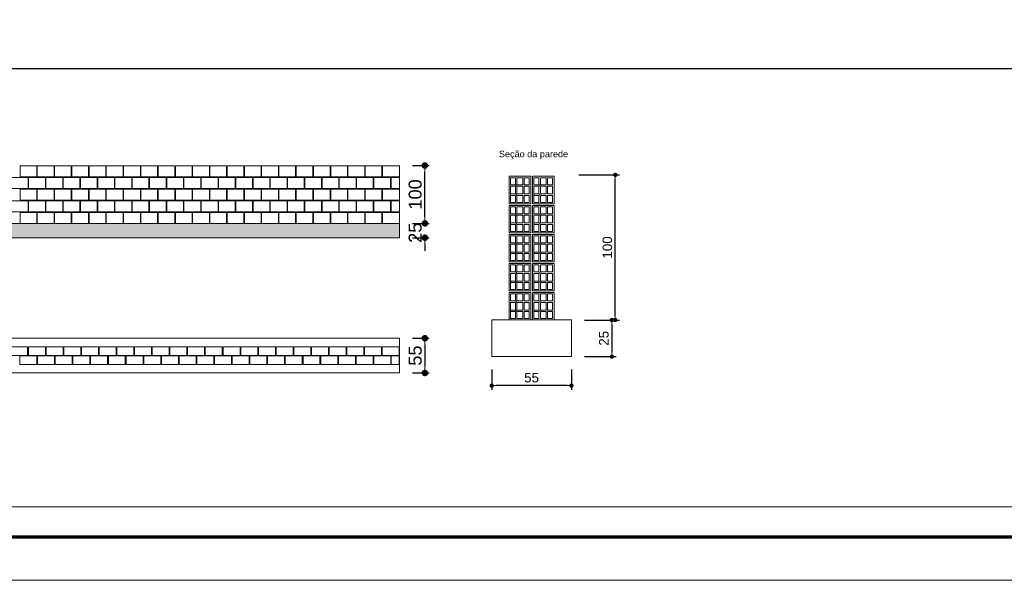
# Model space of a CAD drawing. Header units: millimetres. Extents: x 83 to 471, y -739 to 93.
# Tile 128 of 185: x 149 to 171, y -270 to -257. Entities that reach past the tile are written whole.
import ezdxf
from ezdxf.enums import TextEntityAlignment as Align

# ---------------------------------------------------------------- set-up
doc = ezdxf.new("R2010")
doc.units = ezdxf.units.MM
for name, color, linetype, lineweight in [('.', 7, 'Continuous', 5), ('__MAGNUS.Cota', 30, 'Continuous', 9), ('__MAGNUS.Margem', 7, 'Continuous', 70), ('__MAGNUS.Selo', 7, 'Continuous', 30), ('COTAS', 250, 'Continuous', 5), ('MEIA_PECA', 7, 'Continuous', 0), ('PECA_COMPLETA', 7, 'Continuous', 0), ('PECA_DE_PREENCHIMENTO', 7, 'Continuous', 0), ('SEC_CONT_VIG_CONCRETO_CORTE', 7, 'Continuous', 9), ('SEC_REF_TXT_NOMES', 7, 'Continuous', 9), ('SECAO_VERTICAL', 7, 'Continuous', 0), ('VIG_FACES', 186, 'Continuous', 9)]:
    doc.layers.add(name, color=color, linetype=linetype, lineweight=lineweight)
doc.styles.add('Arial', font='arial.ttf')
doc.styles.add('Arial Narrow', font='ARIALN.TTF')
doc.dimstyles.new('Copy of UM_75.000000', dxfattribs={"dimtxt": 0.3, "dimasz": 0.15, "dimexe": 0.1, "dimexo": 0.3, "dimgap": 0.07, "dimtad": 1, "dimdec": 0, "dimlfac": 75, "dimzin": 0, "dimdsep": 46, "dimtxsty": 'Arial', "dimblk": 'DOT', "dimcen": 0.09, "dimdle": 0.1, "dimclrd": 30, "dimclre": 30, "dimclrt": 7, "dimadec": 1, "dimazin": 2, "dimtfac": 1, "dimtdec": 0, "dimtofl": 0, "dimtmove": 0, "dimatfit": 3, "dimldrblk": 'DOT', "dimfxl": 1, "dimtolj": 1, "dimarcsym": 0})
doc.dimstyles.new('UM_30.000000', dxfattribs={"dimtxt": 0.22, "dimasz": 0.1, "dimexe": 0.1, "dimexo": 0.3, "dimgap": 0.07, "dimtad": 1, "dimdec": 0, "dimlfac": 30, "dimzin": 0, "dimdsep": 46, "dimtxsty": 'Arial', "dimblk": 'DOT', "dimcen": 0.09, "dimdle": 0.1, "dimclrd": 30, "dimclre": 30, "dimclrt": 256, "dimadec": 1, "dimazin": 2, "dimtfac": 1, "dimtdec": 0, "dimtofl": 0, "dimtmove": 0, "dimatfit": 3, "dimldrblk": 'DOT', "dimfxl": 1, "dimtolj": 1, "dimarcsym": 0})

# ---------------------------------------------------------------- blocks, each defined once
blk = doc.blocks.new('*U1863')
at = {"layer": '__MAGNUS.Margem', "linetype": 'Continuous'}
blk.add_line((-980.92, -2.28), (173.08, -2.28), dxfattribs=at)
at = {"layer": '__MAGNUS.Margem', "lineweight": 9}
blk.add_line((-1005.92, -12.28), (183.08, -12.28), dxfattribs=at)
at = {"layer": '__MAGNUS.Selo', "style": 'Arial Narrow', "width": 1}
for tag, height, p in [('PROPRIETÁRIO', 3.4, (17.21, 48.91)), ('EDIFICAÇÃORESIDENCIAL', 3.4, (17.21, 40.61)), ('ESTRUTURAL', 3.4, (17.8, 20.69)), ('ANTEPROJETO', 2.43, (111.69, 13.5)), ('ARQ01/01', 5.5, (139.44, 9.5)), ('INDICADA', 2.43, (111.53, 8))]:
    blk.add_attdef(tag, text='', height=height, dxfattribs=at).set_placement(p, align=Align.MIDDLE_LEFT)
at = {"layer": '__MAGNUS.Selo', "lineweight": 30, "flags": 104}
for tag, p in [('ENDEREÇODAOBRA', (17.21, 33.54)), ('ENDEREÇODAOBRA', (17.21, 27.87)), ('TÍTULO', (17.21, 10.8))]:
    blk.add_attdef(tag, text='', height=3.4, dxfattribs=at).set_placement(p, align=Align.MIDDLE_LEFT)
blk = doc.blocks.new('_DOT')
at = {"layer": '__MAGNUS.Cota', "linetype": 'ByBlock'}
blk.add_line((-0.5, 0), (-1, 0), dxfattribs=at)
at = {"layer": '__MAGNUS.Cota', "linetype": 'ByBlock', "const_width": 0.5}
blk.add_lwpolyline([(-0.25, 0, 1), (0.25, 0, 1)], format="xyb", close=True, dxfattribs=at)
blk = doc.blocks.new('*D3506')
at = {"layer": 'COTAS', "color": 30, "lineweight": -2}
for p, q in [((158.047, -261.454), (158.047, -261.304)), ((157.761, -261.604), (158.147, -261.604)), ((157.761, -261.934), (158.147, -261.934)), ((158.047, -262.084), (158.047, -262.234))]:
    blk.add_line(p, q, dxfattribs=at)
at = {"layer": 'Defpoints', "color": 0}
for p in [(157.461, -261.604), (157.461, -261.934), (158.047, -261.934)]:
    blk.add_point(p, dxfattribs=at)
at = {"layer": 'COTAS', "color": 30, "linetype": 'ByBlock', "lineweight": -2, "xscale": 0.15, "yscale": 0.15, "zscale": 0.15}
for p, rotation in [((158.047, -261.604), 270), ((158.047, -261.934), 90)]:
    blk.add_blockref('_DOT', p, dxfattribs=dict(at, rotation=rotation))
at = {"layer": 'COTAS', "color": 7, "insert": (157.824, -261.819), "char_height": 0.3, "attachment_point": 5, "rotation": 90, "style": 'Arial'}
blk.add_mtext('\\A1;25', dxfattribs=at)
blk = doc.blocks.new('*D3834')
at = {"layer": 'COTAS', "color": 30, "lineweight": -2}
for p, q in [((157.761, -260.269), (158.147, -260.269)), ((158.047, -261.454), (158.047, -260.419)), ((157.761, -261.604), (158.147, -261.604))]:
    blk.add_line(p, q, dxfattribs=at)
at = {"layer": 'Defpoints', "color": 0}
for p in [(157.461, -260.269), (158.047, -260.269), (157.461, -261.604)]:
    blk.add_point(p, dxfattribs=at)
at = {"layer": 'COTAS', "color": 30, "linetype": 'ByBlock', "lineweight": -2, "xscale": 0.15, "yscale": 0.15, "zscale": 0.15}
for p, rotation in [((158.047, -260.269), 90), ((158.047, -261.604), 270)]:
    blk.add_blockref('_DOT', p, dxfattribs=dict(at, rotation=rotation))
at = {"layer": 'COTAS', "color": 7, "insert": (157.824, -260.936), "char_height": 0.3, "attachment_point": 5, "rotation": 90, "style": 'Arial'}
blk.add_mtext('\\A1;100', dxfattribs=at)
blk = doc.blocks.new('bloco 8 furos')
at = {"layer": 'PECA_COMPLETA'}
blk.add_lwpolyline([(0, 0.1), (0.392, 0.1), (0.392, -0.1), (0, -0.1)], close=True, dxfattribs=at)
blk = doc.blocks.new('*D3867')
at = {"layer": 'COTAS', "color": 30, "lineweight": -2}
for p, q in [((161.728, -263.832), (162.461, -263.832)), ((162.361, -263.932), (162.361, -264.576)), ((161.728, -264.676), (162.461, -264.676))]:
    blk.add_line(p, q, dxfattribs=at)
at = {"layer": 'Defpoints', "color": 0}
for p in [(161.428, -263.832), (161.428, -264.676), (162.361, -264.676)]:
    blk.add_point(p, dxfattribs=at)
at = {"layer": 'COTAS', "color": 30, "linetype": 'ByBlock', "lineweight": -2, "xscale": 0.1, "yscale": 0.1, "zscale": 0.1}
for p, rotation in [((162.361, -263.832), 90), ((162.361, -264.676), 270)]:
    blk.add_blockref('_DOT', p, dxfattribs=dict(at, rotation=rotation))
at = {"layer": 'COTAS', "insert": (162.178, -264.254), "char_height": 0.22, "attachment_point": 5, "rotation": 90, "style": 'Arial'}
blk.add_mtext('\\A1;25', dxfattribs=at)
blk = doc.blocks.new('*D3868')
at = {"layer": 'COTAS', "color": 30, "lineweight": -2}
for p, q in [((161.598, -260.485), (162.541, -260.485)), ((162.441, -263.732), (162.441, -260.585)), ((161.808, -263.832), (162.541, -263.832))]:
    blk.add_line(p, q, dxfattribs=at)
at = {"layer": 'Defpoints', "color": 0}
for p in [(161.298, -260.485), (162.441, -260.485), (161.508, -263.832)]:
    blk.add_point(p, dxfattribs=at)
at = {"layer": 'COTAS', "color": 30, "linetype": 'ByBlock', "lineweight": -2, "xscale": 0.1, "yscale": 0.1, "zscale": 0.1}
for p, rotation in [((162.441, -260.485), 90), ((162.441, -263.832), 270)]:
    blk.add_blockref('_DOT', p, dxfattribs=dict(at, rotation=rotation))
at = {"layer": 'COTAS', "insert": (162.259, -262.158), "char_height": 0.22, "attachment_point": 5, "rotation": 90, "style": 'Arial'}
blk.add_mtext('\\A1;100', dxfattribs=at)
blk = doc.blocks.new('G$CC5A6DD05')
at = {"layer": 'SECAO_VERTICAL'}
for p, q in [((0.5, 0), (0, 0)), ((0.033, -0.194), (0.15, -0.194)), ((0.15, -0.033), (0.15, -0.194)), ((0.183, -0.033), (0.183, -0.194)), ((0.183, -0.194), (0.317, -0.194)), ((0.317, -0.033), (0.317, -0.194)), ((0.35, -0.033), (0.35, -0.194)), ((0.35, -0.194), (0.467, -0.194)), ((0.033, -0.228), (0.15, -0.228)), ((0.033, -0.406), (0.15, -0.406)), ((0.033, -0.439), (0.15, -0.439)), ((0.15, -0.228), (0.15, -0.406)), ((0.15, -0.439), (0.15, -0.6)), ((0.183, -0.228), (0.183, -0.406)), ((0.183, -0.228), (0.317, -0.228)), ((0.183, -0.406), (0.317, -0.406)), ((0.183, -0.439), (0.183, -0.6)), ((0.183, -0.439), (0.317, -0.439)), ((0.317, -0.228), (0.317, -0.406)), ((0.317, -0.439), (0.317, -0.6)), ((0.35, -0.228), (0.35, -0.406)), ((0.35, -0.228), (0.467, -0.228)), ((0.35, -0.406), (0.467, -0.406)), ((0.35, -0.439), (0.35, -0.6)), ((0.35, -0.439), (0.467, -0.439))]:
    blk.add_line(p, q, dxfattribs=at)
blk.add_lwpolyline([(0, -0.633), (0.5, -0.633), (0.5, 0), (0, 0), (0, -0.633)], close=True, dxfattribs=at)
for points in [[(0.15, -0.033), (0.033, -0.033), (0.033, -0.194)], [(0.317, -0.033), (0.183, -0.033)], [(0.467, -0.194), (0.467, -0.033), (0.35, -0.033)], [(0.033, -0.228), (0.033, -0.6)], [(0.35, -0.6), (0.467, -0.6), (0.467, -0.439)], [(0.467, -0.406), (0.467, -0.228)], [(0.033, -0.6), (0.15, -0.6)], [(0.183, -0.6), (0.317, -0.6)]]:
    blk.add_lwpolyline(points, dxfattribs=at)
for p in [(0.167, 0), (0.333, 0), (0.167, -0.211), (0.167, -0.422)]:
    blk.add_point(p, dxfattribs=at)
blk = doc.blocks.new('*D3870')
at = {"layer": 'COTAS', "color": 30, "lineweight": -2}
for p, q in [((157.761, -264.253), (158.147, -264.253)), ((158.047, -264.403), (158.047, -264.903)), ((157.761, -265.053), (158.147, -265.053))]:
    blk.add_line(p, q, dxfattribs=at)
at = {"layer": 'Defpoints', "color": 0}
for p in [(157.461, -264.253), (157.461, -265.053), (158.047, -265.053)]:
    blk.add_point(p, dxfattribs=at)
at = {"layer": 'COTAS', "color": 30, "linetype": 'ByBlock', "lineweight": -2, "xscale": 0.15, "yscale": 0.15, "zscale": 0.15}
for p, rotation in [((158.047, -264.253), 90), ((158.047, -265.053), 270)]:
    blk.add_blockref('_DOT', p, dxfattribs=dict(at, rotation=rotation))
at = {"layer": 'COTAS', "color": 7, "insert": (157.825, -264.653), "char_height": 0.3, "attachment_point": 5, "rotation": 90, "style": 'Arial'}
blk.add_mtext('\\A1;\\A1;55', dxfattribs=at)
blk = doc.blocks.new('*D4960')
at = {"layer": 'COTAS', "color": 30, "lineweight": -2}
for p, q in [((159.591, -264.976), (159.591, -265.445)), ((161.428, -264.976), (161.428, -265.445)), ((161.328, -265.345), (159.691, -265.345))]:
    blk.add_line(p, q, dxfattribs=at)
at = {"layer": 'Defpoints', "color": 0}
for p in [(159.591, -264.676), (161.428, -264.676), (159.591, -265.345)]:
    blk.add_point(p, dxfattribs=at)
at = {"layer": 'COTAS', "color": 30, "linetype": 'ByBlock', "lineweight": -2, "xscale": 0.1, "yscale": 0.1, "zscale": 0.1, "rotation": 180}
blk.add_blockref('_DOT', (159.591, -265.345), dxfattribs=at)
at = {"layer": 'COTAS', "color": 30, "linetype": 'ByBlock', "lineweight": -2, "xscale": 0.1, "yscale": 0.1, "zscale": 0.1}
blk.add_blockref('_DOT', (161.428, -265.345), dxfattribs=at)
at = {"layer": 'COTAS', "insert": (160.509, -265.163), "char_height": 0.22, "attachment_point": 5, "style": 'Arial'}
blk.add_mtext('\\A1;55', dxfattribs=at)

msp = doc.modelspace()

# ---------------------------------------------------------------- hatches: boundary and pattern name
at = {"layer": '.', "lineweight": 0}
h = msp.add_hatch(dxfattribs=at)
h.set_pattern_fill('AR-CONC', color=256, scale=0.0015)
h.set_pattern_definition([(50, (0, -4.9872), (0.273277, -0.02390863), [0.028575, -0.314325]), (355, (0, -4.9872), (-0.05286513, 0.28658527), [0.02286, -0.25146088]), (100.45144, (0.02277, -4.9892), (0.22041187, 0.26267663), [0.02428501, -0.26713537]), (46.1842, (0, -4.911), (0.40661856, -0.0630635), [0.0428625, -0.4714875]), (96.63556, (0.0339, -4.91625), (0.3561062, 0.3711392), [0.03642753, -0.4007034]), (351.18415, (0, -4.911), (0.3561062, 0.3711392), [0.03428995, -0.3771896]), (21, (0.0381, -4.93005), (0.22742159, -0.1533978), [0.028575, -0.314325]), (326, (0.0381, -4.93005), (0.09270304, 0.27628195), [0.02286, -0.25146]), (71.45144, (0.05705, -4.94283), (0.32012463, 0.12288415), [0.02428501, -0.2671349]), (37.5, (0, -4.9872), (0.004632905, 0.126832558), [0, -0.248412, 0, -0.25527, 0, -0.2524125]), (7.5, (0, -4.9872), (0.100229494, 0.15027086), [0, -0.145542, 0, -0.242697, 0, -0.0962025]), (327.5, (-0.08496, -4.9872), (0.203385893, -0.008593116), [0, -0.09525, 0, -0.29718, 0, -0.394335]), (317.5, (-0.12306, -4.9872), (0.22219377, 0.03813974), [0, -0.123825, 0, -0.197358, 0, -0.280035])])
h.paths.add_polyline_path([(124.80058, -261.60389), (157.46058, -261.60389), (157.46058, -261.93389), (124.80058, -261.93389), (124.80058, -261.60389)])

# ---------------------------------------------------------------- linework, layer by layer
msp.add_line((194.51797, -258.04225), (96.62457, -258.04225))
at = {"layer": 'MEIA_PECA'}
for points in [[(157.26725, -260.54656), (157.26725, -260.79989), (157.46058, -260.79989), (157.46058, -260.54656), (157.26725, -260.54656)], [(157.26725, -261.08256), (157.26725, -261.33589), (157.46058, -261.33589), (157.46058, -261.08256), (157.26725, -261.08256)]]:
    msp.add_lwpolyline(points, close=True, dxfattribs=at)
at = {"layer": 'PECA_COMPLETA'}
for points in [[(194.51797, -268.14062), (96.62457, -268.14062), (96.62457, -186.80044), (194.51797, -186.80044)], [(148.70396, -260.27856), (148.70396, -260.53189), (149.09062, -260.53189), (149.09062, -260.27856), (148.70396, -260.27856)], [(149.10225, -260.27856), (149.10225, -260.53189), (149.48892, -260.53189), (149.48892, -260.27856), (149.10225, -260.27856)], [(149.50054, -260.27856), (149.50054, -260.53189), (149.88721, -260.53189), (149.88721, -260.27856), (149.50054, -260.27856)], [(149.89883, -260.27856), (149.89883, -260.53189), (150.2855, -260.53189), (150.2855, -260.27856), (149.89883, -260.27856)], [(150.29713, -260.27856), (150.29713, -260.53189), (150.68379, -260.53189), (150.68379, -260.27856), (150.29713, -260.27856)], [(150.69542, -260.27856), (150.69542, -260.53189), (151.08209, -260.53189), (151.08209, -260.27856), (150.69542, -260.27856)], [(151.09371, -260.27856), (151.09371, -260.53189), (151.48038, -260.53189), (151.48038, -260.27856), (151.09371, -260.27856)], [(151.49201, -260.27856), (151.49201, -260.53189), (151.87867, -260.53189), (151.87867, -260.27856), (151.49201, -260.27856)], [(151.8903, -260.27856), (151.8903, -260.53189), (152.27696, -260.53189), (152.27696, -260.27856), (151.8903, -260.27856)], [(152.28859, -260.27856), (152.28859, -260.53189), (152.67526, -260.53189), (152.67526, -260.27856), (152.28859, -260.27856)], [(152.68688, -260.27856), (152.68688, -260.53189), (153.07355, -260.53189), (153.07355, -260.27856), (152.68688, -260.27856)], [(153.08518, -260.27856), (153.08518, -260.53189), (153.47184, -260.53189), (153.47184, -260.27856), (153.08518, -260.27856)], [(153.48347, -260.27856), (153.48347, -260.53189), (153.87014, -260.53189), (153.87014, -260.27856), (153.48347, -260.27856)], [(153.88176, -260.27856), (153.88176, -260.53189), (154.26843, -260.53189), (154.26843, -260.27856), (153.88176, -260.27856)], [(154.28005, -260.27856), (154.28005, -260.53189), (154.66672, -260.53189), (154.66672, -260.27856), (154.28005, -260.27856)], [(154.67835, -260.27856), (154.67835, -260.53189), (155.06501, -260.53189), (155.06501, -260.27856), (154.67835, -260.27856)], [(155.07664, -260.27856), (155.07664, -260.53189), (155.46331, -260.53189), (155.46331, -260.27856), (155.07664, -260.27856)], [(155.47493, -260.27856), (155.47493, -260.53189), (155.8616, -260.53189), (155.8616, -260.27856), (155.47493, -260.27856)], [(155.87322, -260.27856), (155.87322, -260.53189), (156.25989, -260.53189), (156.25989, -260.27856), (155.87322, -260.27856)], [(156.27152, -260.27856), (156.27152, -260.53189), (156.65818, -260.53189), (156.65818, -260.27856), (156.27152, -260.27856)], [(156.66981, -260.27856), (156.66981, -260.53189), (157.05648, -260.53189), (157.05648, -260.27856), (156.66981, -260.27856)], [(157.0681, -260.27856), (157.0681, -260.53189), (157.46058, -260.53189), (157.46058, -260.27856), (157.0681, -260.27856)], [(148.50481, -260.54656), (148.50481, -260.79989), (148.89148, -260.79989), (148.89148, -260.54656), (148.50481, -260.54656)], [(148.9031, -260.54656), (148.9031, -260.79989), (149.28977, -260.79989), (149.28977, -260.54656), (148.9031, -260.54656)], [(149.3014, -260.54656), (149.3014, -260.79989), (149.68806, -260.79989), (149.68806, -260.54656), (149.3014, -260.54656)], [(149.69969, -260.54656), (149.69969, -260.79989), (150.08635, -260.79989), (150.08635, -260.54656), (149.69969, -260.54656)], [(150.09798, -260.54656), (150.09798, -260.79989), (150.48465, -260.79989), (150.48465, -260.54656), (150.09798, -260.54656)], [(150.49627, -260.54656), (150.49627, -260.79989), (150.88294, -260.79989), (150.88294, -260.54656), (150.49627, -260.54656)], [(150.89457, -260.54656), (150.89457, -260.79989), (151.28123, -260.79989), (151.28123, -260.54656), (150.89457, -260.54656)], [(151.29286, -260.54656), (151.29286, -260.79989), (151.67953, -260.79989), (151.67953, -260.54656), (151.29286, -260.54656)], [(151.69115, -260.54656), (151.69115, -260.79989), (152.07782, -260.79989), (152.07782, -260.54656), (151.69115, -260.54656)], [(152.08944, -260.54656), (152.08944, -260.79989), (152.47611, -260.79989), (152.47611, -260.54656), (152.08944, -260.54656)], [(152.48774, -260.54656), (152.48774, -260.79989), (152.8744, -260.79989), (152.8744, -260.54656), (152.48774, -260.54656)], [(152.88603, -260.54656), (152.88603, -260.79989), (153.2727, -260.79989), (153.2727, -260.54656), (152.88603, -260.54656)], [(153.28432, -260.54656), (153.28432, -260.79989), (153.67099, -260.79989), (153.67099, -260.54656), (153.28432, -260.54656)], [(153.68262, -260.54656), (153.68262, -260.79989), (154.06928, -260.79989), (154.06928, -260.54656), (153.68262, -260.54656)], [(154.08091, -260.54656), (154.08091, -260.79989), (154.46757, -260.79989), (154.46757, -260.54656), (154.08091, -260.54656)], [(154.4792, -260.54656), (154.4792, -260.79989), (154.86587, -260.79989), (154.86587, -260.54656), (154.4792, -260.54656)], [(154.87749, -260.54656), (154.87749, -260.79989), (155.26416, -260.79989), (155.26416, -260.54656), (154.87749, -260.54656)], [(155.27579, -260.54656), (155.27579, -260.79989), (155.66245, -260.79989), (155.66245, -260.54656), (155.27579, -260.54656)], [(155.67408, -260.54656), (155.67408, -260.79989), (156.06075, -260.79989), (156.06075, -260.54656), (155.67408, -260.54656)], [(156.07237, -260.54656), (156.07237, -260.79989), (156.45904, -260.79989), (156.45904, -260.54656), (156.07237, -260.54656)], [(156.47066, -260.54656), (156.47066, -260.79989), (156.85733, -260.79989), (156.85733, -260.54656), (156.47066, -260.54656)], [(156.86896, -260.54656), (156.86896, -260.79989), (157.25562, -260.79989), (157.25562, -260.54656), (156.86896, -260.54656)], [(148.70396, -260.81456), (148.70396, -261.06789), (149.09062, -261.06789), (149.09062, -260.81456), (148.70396, -260.81456)], [(149.10225, -260.81456), (149.10225, -261.06789), (149.48892, -261.06789), (149.48892, -260.81456), (149.10225, -260.81456)], [(149.50054, -260.81456), (149.50054, -261.06789), (149.88721, -261.06789), (149.88721, -260.81456), (149.50054, -260.81456)], [(149.89883, -260.81456), (149.89883, -261.06789), (150.2855, -261.06789), (150.2855, -260.81456), (149.89883, -260.81456)], [(150.29713, -260.81456), (150.29713, -261.06789), (150.68379, -261.06789), (150.68379, -260.81456), (150.29713, -260.81456)], [(150.69542, -260.81456), (150.69542, -261.06789), (151.08209, -261.06789), (151.08209, -260.81456), (150.69542, -260.81456)], [(151.09371, -260.81456), (151.09371, -261.06789), (151.48038, -261.06789), (151.48038, -260.81456), (151.09371, -260.81456)], [(151.49201, -260.81456), (151.49201, -261.06789), (151.87867, -261.06789), (151.87867, -260.81456), (151.49201, -260.81456)], [(151.8903, -260.81456), (151.8903, -261.06789), (152.27696, -261.06789), (152.27696, -260.81456), (151.8903, -260.81456)], [(152.28859, -260.81456), (152.28859, -261.06789), (152.67526, -261.06789), (152.67526, -260.81456), (152.28859, -260.81456)], [(152.68688, -260.81456), (152.68688, -261.06789), (153.07355, -261.06789), (153.07355, -260.81456), (152.68688, -260.81456)], [(153.08518, -260.81456), (153.08518, -261.06789), (153.47184, -261.06789), (153.47184, -260.81456), (153.08518, -260.81456)], [(153.48347, -260.81456), (153.48347, -261.06789), (153.87014, -261.06789), (153.87014, -260.81456), (153.48347, -260.81456)], [(153.88176, -260.81456), (153.88176, -261.06789), (154.26843, -261.06789), (154.26843, -260.81456), (153.88176, -260.81456)], [(154.28005, -260.81456), (154.28005, -261.06789), (154.66672, -261.06789), (154.66672, -260.81456), (154.28005, -260.81456)], [(154.67835, -260.81456), (154.67835, -261.06789), (155.06501, -261.06789), (155.06501, -260.81456), (154.67835, -260.81456)], [(155.07664, -260.81456), (155.07664, -261.06789), (155.46331, -261.06789), (155.46331, -260.81456), (155.07664, -260.81456)], [(155.47493, -260.81456), (155.47493, -261.06789), (155.8616, -261.06789), (155.8616, -260.81456), (155.47493, -260.81456)], [(155.87322, -260.81456), (155.87322, -261.06789), (156.25989, -261.06789), (156.25989, -260.81456), (155.87322, -260.81456)], [(156.27152, -260.81456), (156.27152, -261.06789), (156.65818, -261.06789), (156.65818, -260.81456), (156.27152, -260.81456)], [(156.66981, -260.81456), (156.66981, -261.06789), (157.05648, -261.06789), (157.05648, -260.81456), (156.66981, -260.81456)], [(157.0681, -260.81456), (157.0681, -261.06789), (157.46058, -261.06789), (157.46058, -260.81456), (157.0681, -260.81456)], [(148.50481, -261.08256), (148.50481, -261.33589), (148.89148, -261.33589), (148.89148, -261.08256), (148.50481, -261.08256)], [(148.9031, -261.08256), (148.9031, -261.33589), (149.28977, -261.33589), (149.28977, -261.08256), (148.9031, -261.08256)], [(149.3014, -261.08256), (149.3014, -261.33589), (149.68806, -261.33589), (149.68806, -261.08256), (149.3014, -261.08256)], [(149.69969, -261.08256), (149.69969, -261.33589), (150.08635, -261.33589), (150.08635, -261.08256), (149.69969, -261.08256)], [(150.09798, -261.08256), (150.09798, -261.33589), (150.48465, -261.33589), (150.48465, -261.08256), (150.09798, -261.08256)], [(150.49627, -261.08256), (150.49627, -261.33589), (150.88294, -261.33589), (150.88294, -261.08256), (150.49627, -261.08256)], [(150.89457, -261.08256), (150.89457, -261.33589), (151.28123, -261.33589), (151.28123, -261.08256), (150.89457, -261.08256)], [(151.29286, -261.08256), (151.29286, -261.33589), (151.67953, -261.33589), (151.67953, -261.08256), (151.29286, -261.08256)], [(151.69115, -261.08256), (151.69115, -261.33589), (152.07782, -261.33589), (152.07782, -261.08256), (151.69115, -261.08256)], [(152.08944, -261.08256), (152.08944, -261.33589), (152.47611, -261.33589), (152.47611, -261.08256), (152.08944, -261.08256)], [(152.48774, -261.08256), (152.48774, -261.33589), (152.8744, -261.33589), (152.8744, -261.08256), (152.48774, -261.08256)], [(152.88603, -261.08256), (152.88603, -261.33589), (153.2727, -261.33589), (153.2727, -261.08256), (152.88603, -261.08256)], [(153.28432, -261.08256), (153.28432, -261.33589), (153.67099, -261.33589), (153.67099, -261.08256), (153.28432, -261.08256)], [(153.68262, -261.08256), (153.68262, -261.33589), (154.06928, -261.33589), (154.06928, -261.08256), (153.68262, -261.08256)], [(154.08091, -261.08256), (154.08091, -261.33589), (154.46757, -261.33589), (154.46757, -261.08256), (154.08091, -261.08256)], [(154.4792, -261.08256), (154.4792, -261.33589), (154.86587, -261.33589), (154.86587, -261.08256), (154.4792, -261.08256)], [(154.87749, -261.08256), (154.87749, -261.33589), (155.26416, -261.33589), (155.26416, -261.08256), (154.87749, -261.08256)], [(155.27579, -261.08256), (155.27579, -261.33589), (155.66245, -261.33589), (155.66245, -261.08256), (155.27579, -261.08256)], [(155.67408, -261.08256), (155.67408, -261.33589), (156.06075, -261.33589), (156.06075, -261.08256), (155.67408, -261.08256)], [(156.07237, -261.08256), (156.07237, -261.33589), (156.45904, -261.33589), (156.45904, -261.08256), (156.07237, -261.08256)], [(156.47066, -261.08256), (156.47066, -261.33589), (156.85733, -261.33589), (156.85733, -261.08256), (156.47066, -261.08256)], [(156.86896, -261.08256), (156.86896, -261.33589), (157.25562, -261.33589), (157.25562, -261.08256), (156.86896, -261.08256)], [(148.70396, -261.35056), (148.70396, -261.60389), (149.09062, -261.60389), (149.09062, -261.35056), (148.70396, -261.35056)], [(149.10225, -261.35056), (149.10225, -261.60389), (149.48892, -261.60389), (149.48892, -261.35056), (149.10225, -261.35056)], [(149.50054, -261.35056), (149.50054, -261.60389), (149.88721, -261.60389), (149.88721, -261.35056), (149.50054, -261.35056)], [(149.89883, -261.35056), (149.89883, -261.60389), (150.2855, -261.60389), (150.2855, -261.35056), (149.89883, -261.35056)], [(150.29713, -261.35056), (150.29713, -261.60389), (150.68379, -261.60389), (150.68379, -261.35056), (150.29713, -261.35056)], [(150.69542, -261.35056), (150.69542, -261.60389), (151.08209, -261.60389), (151.08209, -261.35056), (150.69542, -261.35056)], [(151.09371, -261.35056), (151.09371, -261.60389), (151.48038, -261.60389), (151.48038, -261.35056), (151.09371, -261.35056)], [(151.49201, -261.35056), (151.49201, -261.60389), (151.87867, -261.60389), (151.87867, -261.35056), (151.49201, -261.35056)], [(151.8903, -261.35056), (151.8903, -261.60389), (152.27696, -261.60389), (152.27696, -261.35056), (151.8903, -261.35056)], [(152.28859, -261.35056), (152.28859, -261.60389), (152.67526, -261.60389), (152.67526, -261.35056), (152.28859, -261.35056)], [(152.68688, -261.35056), (152.68688, -261.60389), (153.07355, -261.60389), (153.07355, -261.35056), (152.68688, -261.35056)], [(153.08518, -261.35056), (153.08518, -261.60389), (153.47184, -261.60389), (153.47184, -261.35056), (153.08518, -261.35056)], [(153.48347, -261.35056), (153.48347, -261.60389), (153.87014, -261.60389), (153.87014, -261.35056), (153.48347, -261.35056)], [(153.88176, -261.35056), (153.88176, -261.60389), (154.26843, -261.60389), (154.26843, -261.35056), (153.88176, -261.35056)], [(154.28005, -261.35056), (154.28005, -261.60389), (154.66672, -261.60389), (154.66672, -261.35056), (154.28005, -261.35056)], [(154.67835, -261.35056), (154.67835, -261.60389), (155.06501, -261.60389), (155.06501, -261.35056), (154.67835, -261.35056)], [(155.07664, -261.35056), (155.07664, -261.60389), (155.46331, -261.60389), (155.46331, -261.35056), (155.07664, -261.35056)], [(155.47493, -261.35056), (155.47493, -261.60389), (155.8616, -261.60389), (155.8616, -261.35056), (155.47493, -261.35056)], [(155.87322, -261.35056), (155.87322, -261.60389), (156.25989, -261.60389), (156.25989, -261.35056), (155.87322, -261.35056)], [(156.27152, -261.35056), (156.27152, -261.60389), (156.65818, -261.60389), (156.65818, -261.35056), (156.27152, -261.35056)], [(156.66981, -261.35056), (156.66981, -261.60389), (157.05648, -261.60389), (157.05648, -261.35056), (156.66981, -261.35056)], [(157.0681, -261.35056), (157.0681, -261.60389), (157.46058, -261.60389), (157.46058, -261.35056), (157.0681, -261.35056)], [(157.27137, -264.65832), (157.45666, -264.65832), (157.45666, -264.85832), (157.27137, -264.85832)]]:
    msp.add_lwpolyline(points, close=True, dxfattribs=at)
at = {"layer": 'PECA_DE_PREENCHIMENTO'}
msp.add_lwpolyline([(124.80058, -261.60389), (157.46058, -261.60389), (157.46058, -261.93389), (124.80058, -261.93389)], close=True, dxfattribs=at)
at = {"layer": 'SEC_CONT_VIG_CONCRETO_CORTE'}
msp.add_lwpolyline([(161.42765, -263.83164), (159.59088, -263.83164), (159.59088, -264.67641), (161.42765, -264.67641), (161.42765, -263.83164)], close=True, dxfattribs=at)
at = {"layer": 'SECAO_VERTICAL'}
for points in [[(160.52878, -261.15164), (161.02878, -261.15164), (161.02878, -260.51831), (160.52878, -260.51831), (160.52878, -261.15164)], [(159.98856, -261.82164), (160.48856, -261.82164), (160.48856, -261.18831), (159.98856, -261.18831), (159.98856, -261.82164)], [(160.52878, -261.82164), (161.02878, -261.82164), (161.02878, -261.18831), (160.52878, -261.18831), (160.52878, -261.82164)], [(159.98856, -262.49164), (160.48856, -262.49164), (160.48856, -261.85831), (159.98856, -261.85831), (159.98856, -262.49164)], [(160.52878, -262.49164), (161.02878, -262.49164), (161.02878, -261.85831), (160.52878, -261.85831), (160.52878, -262.49164)], [(159.98856, -263.16164), (160.48856, -263.16164), (160.48856, -262.52831), (159.98856, -262.52831), (159.98856, -263.16164)], [(160.52878, -263.16164), (161.02878, -263.16164), (161.02878, -262.52831), (160.52878, -262.52831), (160.52878, -263.16164)], [(159.98856, -263.83164), (160.48856, -263.83164), (160.48856, -263.19831), (159.98856, -263.19831), (159.98856, -263.83164)], [(160.52878, -263.83164), (161.02878, -263.83164), (161.02878, -263.19831), (160.52878, -263.19831), (160.52878, -263.83164)]]:
    msp.add_lwpolyline(points, close=True, dxfattribs=at)
at = {"layer": 'VIG_FACES'}
msp.add_lwpolyline([(157.46058, -265.05286), (124.80058, -265.05286), (124.80058, -264.25286), (157.46058, -264.25286)], close=True, dxfattribs=at)

# ---------------------------------------------------------------- block references
for name, p in [('G$CC5A6DD05', (159.98856, -260.51831)), ('G$CC5A6DD05', (160.52878, -260.51831)), ('G$CC5A6DD05', (159.98856, -261.18831)), ('G$CC5A6DD05', (160.52878, -261.18831)), ('G$CC5A6DD05', (159.98856, -261.85831)), ('G$CC5A6DD05', (160.52878, -261.85831)), ('G$CC5A6DD05', (159.98856, -262.52831)), ('G$CC5A6DD05', (160.52878, -262.52831)), ('G$CC5A6DD05', (159.98856, -263.19831)), ('G$CC5A6DD05', (160.52878, -263.19831)), ('bloco 8 furos', (148.48778, -264.54726)), ('bloco 8 furos', (148.89618, -264.54726)), ('bloco 8 furos', (149.30458, -264.54726)), ('bloco 8 furos', (149.71298, -264.54726)), ('bloco 8 furos', (150.12138, -264.54726)), ('bloco 8 furos', (150.52978, -264.54726)), ('bloco 8 furos', (150.93818, -264.54726)), ('bloco 8 furos', (151.34658, -264.54726)), ('bloco 8 furos', (151.75498, -264.54726)), ('bloco 8 furos', (152.16338, -264.54726)), ('bloco 8 furos', (152.57178, -264.54726)), ('bloco 8 furos', (152.98018, -264.54726)), ('bloco 8 furos', (153.38858, -264.54726)), ('bloco 8 furos', (153.79698, -264.54726)), ('bloco 8 furos', (154.20538, -264.54726)), ('bloco 8 furos', (154.61378, -264.54726)), ('bloco 8 furos', (155.02218, -264.54726)), ('bloco 8 furos', (155.43058, -264.54726)), ('bloco 8 furos', (155.83898, -264.54726)), ('bloco 8 furos', (156.24738, -264.54726)), ('bloco 8 furos', (156.65578, -264.54726)), ('bloco 8 furos', (157.06418, -264.54726)), ('bloco 8 furos', (148.69994, -264.75832)), ('bloco 8 furos', (149.10834, -264.75832)), ('bloco 8 furos', (149.51674, -264.75832)), ('bloco 8 furos', (149.92514, -264.75832)), ('bloco 8 furos', (150.33354, -264.75832)), ('bloco 8 furos', (150.74194, -264.75832)), ('bloco 8 furos', (151.15034, -264.75832)), ('bloco 8 furos', (151.55874, -264.75832)), ('bloco 8 furos', (151.96714, -264.75832)), ('bloco 8 furos', (152.37554, -264.75832)), ('bloco 8 furos', (152.78394, -264.75832)), ('bloco 8 furos', (153.19234, -264.75832)), ('bloco 8 furos', (153.60074, -264.75832)), ('bloco 8 furos', (154.00914, -264.75832)), ('bloco 8 furos', (154.41754, -264.75832)), ('bloco 8 furos', (154.82594, -264.75832)), ('bloco 8 furos', (155.23434, -264.75832)), ('bloco 8 furos', (155.64274, -264.75832)), ('bloco 8 furos', (156.05114, -264.75832)), ('bloco 8 furos', (156.45954, -264.75832)), ('bloco 8 furos', (156.86794, -264.75832))]:
    msp.add_blockref(name, p)
at = {"layer": '__MAGNUS.Selo', "color": 7, "true_color": 0xffffff, "xscale": 0.0999999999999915, "yscale": 0.0999999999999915, "zscale": 0.0999999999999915}
msp.add_blockref('*U1863', (194.62889, -268.60744), dxfattribs=at)

# ---------------------------------------------------------------- texts
at = {"layer": 'SEC_REF_TXT_NOMES', "style": 'Arial'}
msp.add_text('Seção da parede', height=0.15, dxfattribs=at).set_placement((159.75605, -260.07703))

# ---------------------------------------------------------------- dimensions: what is measured, and where the dimension line sits
at = {"layer": 'COTAS'}
dim = msp.add_linear_dim(base=(158.04749, -260.26856), p1=(157.46058, -261.60389), p2=(157.46058, -260.26856), angle=90, dimstyle='Copy of UM_75.000000', override={"dimtmove": 1}, dxfattribs=at)
dim.commit()
dim.dimension.update_dxf_attribs({"geometry": '*D3834', "text_midpoint": (157.82432, -260.93622)})
for base, p1, p2, picture, middle in [((162.44106, -260.48498), (161.50814, -263.83164), (161.29837, -260.48498), '*D3868', (162.25873, -262.15831)), ((162.36057, -264.67641), (161.42765, -263.83164), (161.42765, -264.67641), '*D3867', (162.17824, -264.25403))]:
    dim = msp.add_linear_dim(base=base, p1=p1, p2=p2, angle=90, dimstyle='UM_30.000000', dxfattribs=at)
    dim.commit()
    dim.dimension.update_dxf_attribs({"geometry": picture, "text_midpoint": middle})
dim = msp.add_linear_dim(base=(158.04749, -261.93389), p1=(157.46058, -261.60389), p2=(157.46058, -261.93389), angle=90, dimstyle='Copy of UM_75.000000', dxfattribs=at)
dim.commit()
dim.dimension.update_dxf_attribs({"geometry": '*D3506', "text_midpoint": (158.04749, -261.81917), "dimtype": 160})
dim = msp.add_linear_dim(base=(158.04749, -265.05286), p1=(157.46058, -264.25286), p2=(157.46058, -265.05286), angle=90, text='\\A1;55', dimstyle='Copy of UM_75.000000', override={"dimtxsty": 'Arial'}, dxfattribs=at)
dim.commit()
dim.dimension.update_dxf_attribs({"geometry": '*D3870', "text_midpoint": (157.82494, -264.65286)})
dim = msp.add_linear_dim(base=(159.59088, -265.34511), p1=(161.42765, -264.67641), p2=(159.59088, -264.67641), dimstyle='UM_30.000000', dxfattribs=at)
dim.commit()
dim.dimension.update_dxf_attribs({"geometry": '*D4960', "text_midpoint": (160.50926, -265.16323)})

doc.saveas('drawing.dxf')
